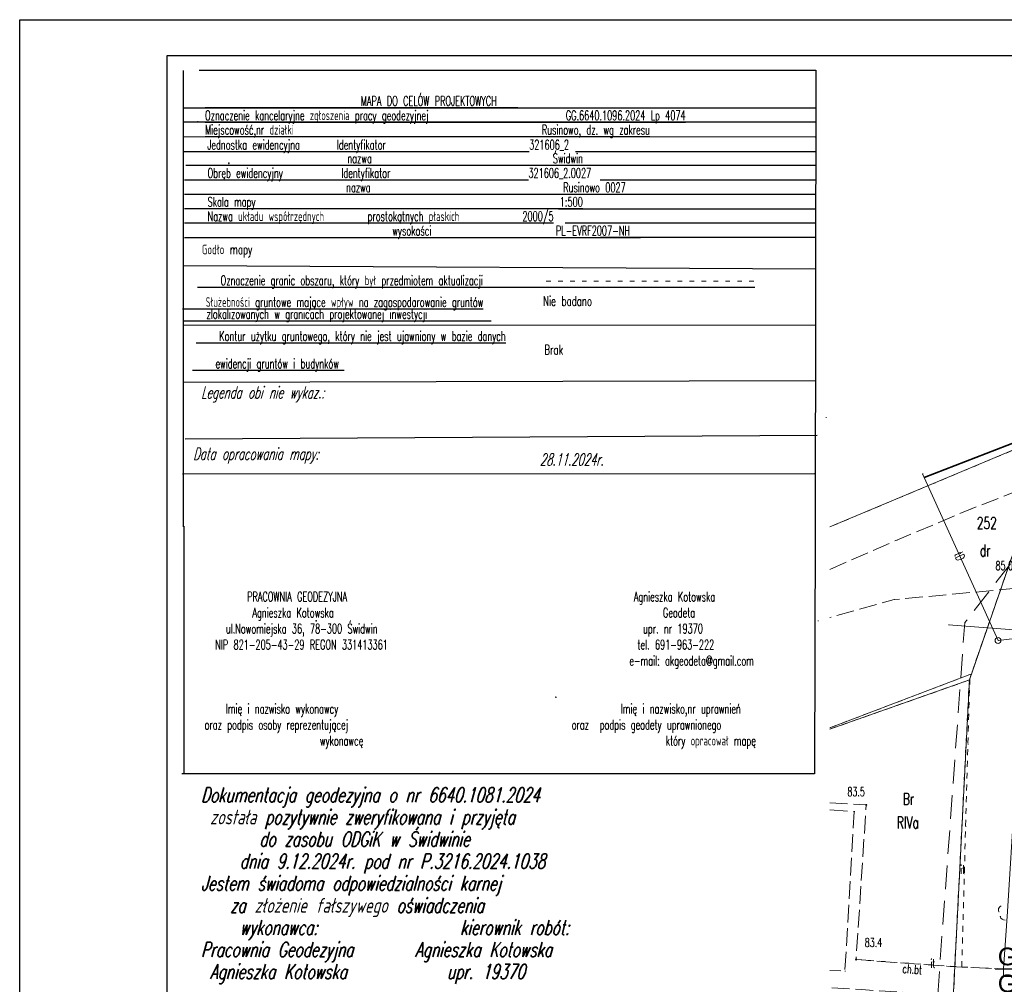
# Model space of a CAD drawing. Extents: x -134780 to 5540120, y 74663 to 5964901.
# Tile 5 of 84: x 5539445 to 5539528, y 5961334 to 5961415. Entities that reach past the tile are written whole.
import ezdxf
from ezdxf import colors
from ezdxf.entities.mleader import LeaderData, LeaderLine
from ezdxf.enums import TextEntityAlignment as Align
from ezdxf.math import Vec2, Vec3

# ---------------------------------------------------------------- set-up
doc = ezdxf.new("R2010")
doc.units = 0
doc.header["$MEASUREMENT"] = 0
doc.set_wipeout_variables(frame=1)
for name, pattern in [('L_0_03', [1, 0.5, -0.5]), ('L_0_06', [2, 1.5, -0.5]), ('L_0_0C', [3, 2, -1])]:
    doc.linetypes.add(name, pattern=pattern)
for name, color, linetype, lineweight in [('#opisy', 7, 'Continuous', 0), ('0_Nr_Pióra__7', 7, 'Continuous', 13), ('211_Nr_dzialki', 96, 'Continuous', 18), ('ARCH MAPA RUSINOWO_Nr_Pióra__60', 230, 'Continuous', 211), ('chodnik_Atr17_Nr_Pióra__7', 7, 'Continuous', 13), ('chodnik_Nr_Pióra__7', 7, 'Continuous', 13), ('drzewo_lisciaste_Nr_Pióra__7', 7, 'Continuous', 13), ('inny_obiekt_zagospodarowania_terenu_Atr17_Nr_Pióra__7', 7, 'Continuous', 13), ('inny_obiekt_zagospodarowania_terenu_Nr_Pióra__7', 7, 'Continuous', 13), ('jezdnia_Nr_Pióra__7', 7, 'Continuous', 13), ('komora_podziemna_Nr_Pióra__7', 7, 'Continuous', 13), ('mapa', 7, 'Continuous', 13), ('ogrodzenie_trwale_Nr_Pióra__7', 7, 'Continuous', 13), ('opios_Nr_Pióra__7', 7, 'Continuous', 13), ('pikieta_naturalna_Atr2_Nr_Pióra__7', 7, 'Continuous', 13), ('pikieta_naturalna_Nr_Pióra__7', 7, 'Continuous', 13), ('pikieta_sztuczna_Atr2_Nr_Pióra__7', 7, 'Continuous', 13), ('przewod_telekomunikacyjny_napowietrzny_Nr_Pióra__30', 134, 'Continuous', 35), ('przewod_telekomunikacyjny_podziemny_Atr1_Nr_Pióra__7', 7, 'Continuous', 13), ('przewod_telekomunikacyjny_podziemny_Nr_Pióra__7', 7, 'Continuous', 13), ('przewod_wodociagowy_Nr_Pióra__7', 7, 'Continuous', 13), ('row_melioracyjny__poligon__Nr_Pióra__7', 7, 'Continuous', 13), ('uwierzytelnienie', 1, 'Continuous', 18), ('Zakres_Nr_Pióra__7', 7, 'Continuous', 13), ('zasuwa_lub_zawor_Nr_Pióra__7', 7, 'Continuous', 13)]:
    doc.layers.add(name, color=color, linetype=linetype, lineweight=lineweight)
for name, color, linetype, lineweight, true_color in [('209_oznaczenie_konturu_klasyfikacyjnego_Nr_Pióra__3', 7, 'Continuous', 18, 0xff6600), ('210_oznaczenie_konturu_uzytku_gruntowego_Nr_Pióra__3', 7, 'Continuous', 18, 0xff6600), ('211_numer_dzialki_ewidencyjnej_Nr_Pióra__96', 7, 'Continuous', 13, 0x00d59f), ('217_kontur_klasyfikacyjny_Nr_Pióra__3', 7, 'Continuous', 18, 0xff6600), ('218_kontur_uzytku_gruntowego_Nr_Pióra__3', 7, 'Continuous', 18, 0xff6600), ('219_dzialka_ewidencyjna_Nr_Pióra__96', 7, 'Continuous', 13, 0x00d59f)]:
    doc.layers.add(name, color=color, linetype=linetype, lineweight=lineweight, true_color=true_color)
doc.layers.add('_TABELA', color=7, linetype='Continuous')
doc.layers.add('KArta3', color=7, linetype='Continuous')
doc.styles.add('GENERATED_STYLE_7', font='Simplex.shx', dxfattribs={"bigfont": 'BIGFONT.SHX'})
doc.styles.get("Standard").update_dxf_attribs({"font": 'txt', "bigfont": 'BIGFONT.SHX'})
doc.linetypes.add('L_0_15_SHX', pattern='A,0,[2,Rusinowo ZAGOSPODAROWANIE1.Shx,S=7.5,R=0,X=0,Y=0],-7.5,0', length=7.5)
doc.linetypes.add('L_0_B0_SHX', pattern='A,0,[3,Rusinowo ZAGOSPODAROWANIE1.Shx,S=15,R=0,X=0,Y=0],-15,0', length=15)

# ---------------------------------------------------------------- blocks, each defined once
blk = doc.blocks.new('mapa')
at = {"layer": 'pikieta_naturalna_Nr_Pióra__7', "linetype": 'Continuous'}
for points in [[(5539516.53, 5961348.755, 1), (5539516.53, 5961348.845, 1)], [(5539515.67, 5961335.635, 1), (5539515.67, 5961335.725, 1)]]:
    blk.add_hatch(color=252, dxfattribs=at).paths.add_polyline_path(points, flags=0)
at = {"layer": '0_Nr_Pióra__7', "color": 252, "linetype": 'Continuous'}
for p, q in [((5539521.31, 5961376.92), (5539521.36, 5961376.92)), ((5539525.38, 5961373.91), (5539525.43, 5961373.91)), ((5539519.13, 5961371.29), (5539519.18, 5961371.29)), ((5539518.89, 5961366.23), (5539518.94, 5961366.23)), ((5539512.42, 5961364.43), (5539512.47, 5961364.43)), ((5539524.89, 5961364.28), (5539524.94, 5961364.28)), ((5539523.52, 5961364.08), (5539523.57, 5961364.08)), ((5539527.71, 5961362.76), (5539527.76, 5961362.76)), ((5539527.71, 5961362.76), (5539527.76, 5961362.76)), ((5539525.33, 5961359.87), (5539525.38, 5961359.87)), ((5539525.16, 5961353.95), (5539525.21, 5961353.95)), ((5539516.53, 5961348.8), (5539516.58, 5961348.8)), ((5539515.51, 5961348.25), (5539515.56, 5961348.25)), ((5539524.96, 5961346.96), (5539525.01, 5961346.96)), ((5539527.76, 5961339.998), (5539527.81, 5961339.998)), ((5539527.932, 5961340.216), (5539527.982, 5961340.216)), ((5539527.771, 5961339.721), (5539527.821, 5961339.721)), ((5539527.896, 5961339.335), (5539527.946, 5961339.335)), ((5539528.05, 5961339.102), (5539528.1, 5961339.102)), ((5539515.67, 5961335.68), (5539515.72, 5961335.68)), ((5539523.33, 5961335.1), (5539523.38, 5961335.1)), ((5539524.64, 5961335.04), (5539524.69, 5961335.04)), ((5539514.72, 5961334.69), (5539514.77, 5961334.69)), ((5539528.17, 5961334.88), (5539528.22, 5961334.88)), ((5539528.18, 5961334.25), (5539528.23, 5961334.25))]:
    blk.add_line(p, q, dxfattribs=at)
at = {"layer": '217_kontur_klasyfikacyjny_Nr_Pióra__3', "color": 252, "linetype": 'L_0_03', "flags": 128}
for points in [[(5539525.28, 5961359.41), (5539513.451, 5961355.238)], [(5539523.8, 5961330.25), (5539525.28, 5961359.41)]]:
    blk.add_lwpolyline(points, dxfattribs=at)
at = {"layer": '218_kontur_uzytku_gruntowego_Nr_Pióra__3', "color": 252, "linetype": 'L_0_03', "flags": 128}
for points in [[(5539532.54, 5961380.41), (5539513.451, 5961372.404)], [(5539525.28, 5961359.41), (5539532.54, 5961380.41)], [(5539532.54, 5961380.41), (5539525.28, 5961359.41)], [(5539513.451, 5961355.238), (5539525.28, 5961359.41)], [(5539525.28, 5961359.41), (5539513.451, 5961355.238)], [(5539525.28, 5961359.41), (5539523.8, 5961330.25)], [(5539523.8, 5961330.25), (5539525.28, 5961359.41)]]:
    blk.add_lwpolyline(points, dxfattribs=at)
at = {"layer": '219_dzialka_ewidencyjna_Nr_Pióra__96', "color": 252, "linetype": 'Continuous', "flags": 128}
for points in [[(5539513.451, 5961372.401), (5539532.54, 5961380.41)], [(5539525.28, 5961359.41), (5539532.54, 5961380.41)], [(5539525.28, 5961359.41), (5539513.451, 5961355.235)], [(5539525.28, 5961359.41), (5539519.35, 5961243.41)]]:
    blk.add_lwpolyline(points, dxfattribs=at)
at = {"layer": 'ARCH MAPA RUSINOWO_Nr_Pióra__60', "linetype": 'Continuous', "lineweight": 20, "flags": 128}
for points in [[(5539537.927, 5961412.263), (5539532.54, 5961380.41), (5539513.451, 5961372.401)], [(5539532.54, 5961380.41), (5539525.28, 5961359.41), (5539513.451, 5961355.235)], [(5539525.28, 5961359.41), (5539520.71, 5961270.013)]]:
    blk.add_lwpolyline(points, dxfattribs=at)
at = {"layer": 'chodnik_Nr_Pióra__7', "color": 252, "linetype": 'L_0_06', "flags": 128}
for points in [[(5539513.451, 5961348.978), (5539516.53, 5961348.8), (5539515.67, 5961335.68), (5539523.33, 5961335.1), (5539528.17, 5961334.88), (5539528.18, 5961334.25), (5539530.22, 5961334.18), (5539530.12, 5961332.63), (5539528.17, 5961332.66), (5539523.69, 5961332.64), (5539516.15, 5961333.12), (5539513.451, 5961333.296)], [(5539513.451, 5961348.372), (5539515.51, 5961348.25), (5539514.72, 5961334.69), (5539513.451, 5961334.758)]]:
    blk.add_lwpolyline(points, dxfattribs=at)
at = {"layer": 'drzewo_lisciaste_Nr_Pióra__7', "color": 252, "linetype": 'Continuous'}
for centre, start, end in [((5539528.14, 5961339.874), 121.308, 202.548), ((5539528.285, 5961339.426), 193.221, 274.871)]:
    blk.add_arc(centre, 0.4, start, end, dxfattribs=at)
at = {"layer": 'inny_obiekt_zagospodarowania_terenu_Nr_Pióra__7', "color": 252, "linetype": 'L_0_03', "flags": 128}
for points in [[(5539524.64, 5961335.04), (5539524.96, 5961346.96), (5539525.16, 5961353.95), (5539525.33, 5961359.87), (5539513.451, 5961355.354)], [(5539515.67, 5961335.68), (5539524.64, 5961335.04), (5539528.17, 5961334.88)]]:
    blk.add_lwpolyline(points, dxfattribs=at)
at = {"layer": 'jezdnia_Nr_Pióra__7', "color": 252, "linetype": 'L_0_06', "flags": 128}
blk.add_lwpolyline([(5539513.451, 5961368.798), (5539519.13, 5961371.29), (5539525.38, 5961373.91), (5539533.72, 5961377.16), (5539531.29, 5961367.39), (5539518.89, 5961366.23), (5539513.451, 5961364.717)], dxfattribs=at)
at = {"layer": 'komora_podziemna_Nr_Pióra__7', "color": 252, "linetype": 'Continuous'}
blk.add_circle((5539527.71, 5961362.76), 0.25, dxfattribs=at)
at = {"layer": 'ogrodzenie_trwale_Nr_Pióra__7', "color": 252, "linetype": 'L_0_15_SHX', "flags": 128}
blk.add_lwpolyline([(5539525.33, 5961359.87), (5539513.451, 5961355.354)], dxfattribs=at)
at = {"layer": 'ogrodzenie_trwale_Nr_Pióra__7', "color": 252, "linetype": 'Continuous', "flags": 128}
blk.add_lwpolyline([(5539525.33, 5961359.87), (5539513.451, 5961355.354)], dxfattribs=at)
at = {"layer": 'opios_Nr_Pióra__7', "color": 252, "linetype": 'Continuous'}
blk.add_line((5539513.102, 5961381.701), (5539513.152, 5961381.701), dxfattribs=at)
at = {"layer": 'pikieta_naturalna_Nr_Pióra__7', "color": 252, "linetype": 'Continuous'}
for centre in [(5539516.53, 5961348.8), (5539515.67, 5961335.68)]:
    blk.add_circle(centre, 0.045, dxfattribs=at)
at = {"layer": 'przewod_telekomunikacyjny_napowietrzny_Nr_Pióra__30', "color": 252, "linetype": 'L_0_B0_SHX'}
for p, q in [((5539521.45, 5961376.59), (5539548.58, 5961387.11)), ((5539548.58, 5961387.11), (5539521.45, 5961376.59))]:
    blk.add_line(p, q, dxfattribs=at)
at = {"layer": 'przewod_telekomunikacyjny_napowietrzny_Nr_Pióra__30', "color": 252, "linetype": 'Continuous'}
for p, q in [((5539521.45, 5961376.59), (5539548.58, 5961387.11)), ((5539548.58, 5961387.11), (5539521.45, 5961376.59)), ((5539521.45, 5961376.59), (5539521.5, 5961376.59))]:
    blk.add_line(p, q, dxfattribs=at)
at = {"layer": 'przewod_telekomunikacyjny_podziemny_Nr_Pióra__7', "color": 252, "linetype": 'Continuous', "flags": 128}
for points in [[(5539521.31, 5961376.92), (5539521.45, 5961376.59), (5539527.71, 5961362.76)], [(5539527.71, 5961362.76), (5539529.14, 5961362.93), (5539533.58, 5961363.66), (5539545.33, 5961362.56), (5539545.66, 5961366.7), (5539548.29, 5961366.44)]]:
    blk.add_lwpolyline(points, dxfattribs=at)
at = {"layer": 'przewod_wodociagowy_Nr_Pióra__7', "color": 252, "linetype": 'Continuous', "flags": 128}
blk.add_lwpolyline([(5539523.52, 5961364.08), (5539529.06, 5961363.67), (5539537.48, 5961362.65), (5539542.79, 5961362), (5539541.4, 5961352.89), (5539540.33, 5961338.95), (5539539.17, 5961326.33), (5539538.66, 5961318.45), (5539538.17, 5961311.01), (5539537.08, 5961296.32), (5539536.47, 5961285.85), (5539535.85, 5961268.98), (5539549.29, 5961271.29), (5539573.3, 5961275.34), (5539588.62, 5961277.8), (5539602.17, 5961279.36), (5539616.59, 5961280.91), (5539615.83, 5961257.35), (5539615.32, 5961242.06)], dxfattribs=at)
at = {"layer": 'row_melioracyjny__poligon__Nr_Pióra__7', "color": 252, "linetype": 'Continuous', "flags": 128}
blk.add_lwpolyline([(5539531.75, 5961363.48), (5539533.51, 5961363.53), (5539532.28, 5961350.84), (5539530.64, 5961337.06), (5539530.22, 5961334.18), (5539528.18, 5961334.25), (5539528.17, 5961334.88), (5539528.52, 5961339.75), (5539529.11, 5961349.32), (5539529.73, 5961357.49), (5539530.14, 5961363.06)], close=True, dxfattribs=at)
at = {"layer": 'Zakres_Nr_Pióra__7', "color": 252, "linetype": 'L_0_0C', "flags": 128}
blk.add_lwpolyline([(5539630.53, 5961390.3), (5539628.94, 5961331.74), (5539600.56, 5961283.04), (5539537.62, 5961279.94), (5539520.78, 5961299.6), (5539520.6, 5961305.18), (5539524.89, 5961364.28), (5539536.45, 5961379.17)], close=True, dxfattribs=at)
at = {"layer": '209_oznaczenie_konturu_klasyfikacyjnego_Nr_Pióra__3', "color": 252, "linetype": 'Continuous', "insert": (5539519.126, 5961347.811), "char_height": 1, "attachment_point": 1, "style": 'GENERATED_STYLE_7'}
blk.add_mtext('{\\W0.660000x;RIVa}', dxfattribs=at)
at = {"layer": '210_oznaczenie_konturu_uzytku_gruntowego_Nr_Pióra__3', "color": 252, "linetype": 'Continuous', "char_height": 1, "attachment_point": 1, "style": 'GENERATED_STYLE_7'}
for s, insert in [('{\\W0.660000x;dr}', (5539526.164, 5961370.901)), ('{\\W0.660000x;Br}', (5539519.626, 5961349.811))]:
    blk.add_mtext(s, dxfattribs=dict(at, insert=insert))
at = {"layer": '211_numer_dzialki_ewidencyjnej_Nr_Pióra__96', "color": 252, "linetype": 'Continuous', "insert": (5539525.904, 5961373.231), "char_height": 1, "attachment_point": 1, "style": 'GENERATED_STYLE_7'}
blk.add_mtext('{\\W0.660000x;252}', dxfattribs=at)
at = {"layer": 'chodnik_Atr17_Nr_Pióra__7', "color": 252, "linetype": 'Continuous', "insert": (5539519.639, 5961335.289), "char_height": 0.75, "attachment_point": 1, "rotation": 355.7, "style": 'GENERATED_STYLE_7'}
blk.add_mtext('{\\W0.660000x;ch.bt}', dxfattribs=at)
at = {"layer": 'inny_obiekt_zagospodarowania_terenu_Atr17_Nr_Pióra__7', "color": 252, "linetype": 'Continuous', "char_height": 0.75, "attachment_point": 1, "style": 'GENERATED_STYLE_7'}
for insert in [(5539524.494, 5961343.692), (5539521.974, 5961335.722)]:
    blk.add_mtext('{\\W0.660000x;it}', dxfattribs=dict(at, insert=insert))
at = {"layer": 'pikieta_naturalna_Atr2_Nr_Pióra__7', "color": 252, "linetype": 'Continuous', "char_height": 0.75, "attachment_point": 1, "style": 'GENERATED_STYLE_7'}
for s, insert in [('{\\W0.660000x;83.5}', (5539514.929, 5961350.298)), ('{\\W0.660000x;83.4}', (5539516.399, 5961337.496))]:
    blk.add_mtext(s, dxfattribs=dict(at, insert=insert))
at = {"layer": 'pikieta_sztuczna_Atr2_Nr_Pióra__7', "color": 252, "linetype": 'Continuous', "insert": (5539527.499, 5961369.488), "char_height": 0.75, "attachment_point": 1, "style": 'GENERATED_STYLE_7'}
blk.add_mtext('{\\W0.660000x;85.07}', dxfattribs=at)
at = {"layer": 'przewod_telekomunikacyjny_podziemny_Atr1_Nr_Pióra__7', "color": 252, "linetype": 'Continuous', "insert": (5539524.672, 5961370.389), "char_height": 0.75, "attachment_point": 1, "rotation": 292.7, "style": 'GENERATED_STYLE_7'}
blk.add_mtext('{\\W0.660000x;tD}', dxfattribs=at)

msp = doc.modelspace()

# ---------------------------------------------------------------- block references
at = {"layer": 'mapa', "color": 4, "lineweight": 40}
msp.add_blockref('mapa', (0, 0), dxfattribs=at)

# ---------------------------------------------------------------- next in the draw order: linework, layer by layer
at = {"color": 7, "linetype": 'ByBlock'}
for p, q in [((5539458.603, 5961372.411), (5539458.603, 5961411.138)), ((5539459.937, 5961411.169), (5539512.263, 5961411.169)), ((5539512.263, 5961411.169), (5539512.212, 5961372.411)), ((5539458.582, 5961407.992), (5539512.317, 5961407.976)), ((5539458.645, 5961406.786), (5539512.256, 5961406.781)), ((5539458.603, 5961405.552), (5539512.198, 5961405.525)), ((5539491.872, 5961404.277), (5539512.254, 5961404.269)), ((5539491.246, 5961403.12), (5539512.254, 5961403.12)), ((5539493.96, 5961401.876), (5539512.254, 5961401.876)), ((5539492.044, 5961400.664), (5539512.222, 5961400.664)), ((5539490.416, 5961399.419), (5539512.222, 5961399.419)), ((5539490.99, 5961398.207), (5539512.222, 5961398.207)), ((5539493.992, 5961396.995), (5539512.222, 5961396.995)), ((5539458.745, 5961379.866), (5539512.368, 5961380.185)), ((5539512.145, 5961351.446), (5539458.481, 5961351.446))]:
    msp.add_line(p, q, dxfattribs=at)
at = {"linetype": 'Continuous'}
for p, q in [((5539458.603, 5961394.598), (5539512.241, 5961394.322)), ((5539458.531, 5961376.9), (5539512.15, 5961376.937))]:
    msp.add_line(p, q, dxfattribs=at)
at = {"linetype": 'ByBlock'}
for p, q in [((5539512.235, 5961389.517), (5539458.603, 5961389.49)), ((5539458.603, 5961384.679), (5539512.228, 5961384.845)), ((5539458.628, 5961372.472), (5539458.628, 5961351.446)), ((5539512.196, 5961372.402), (5539512.145, 5961351.446))]:
    msp.add_line(p, q, dxfattribs=at)
at = {"color": 0}
for p in [(5539459.813, 5961406.791), (5539462.457, 5961403.274), (5539469.864, 5961364.426)]:
    msp.add_point(p, dxfattribs=at)
at = {"color": 7}
msp.add_point((5539462.463, 5961403.124), dxfattribs=at)
at = {"layer": 'zasuwa_lub_zawor_Nr_Pióra__7'}
for q in [(5539444.713, 5961266.963), (5539654.713, 5961415.463)]:
    msp.add_line((5539444.713, 5961415.463), q, dxfattribs=at)

# ---------------------------------------------------------------- next in the draw order: texts
at = {"color": 7, "linetype": 'ByBlock', "char_height": 0.815, "width": 14.43275, "attachment_point": 1}
for s, insert in [('{\\W0.65;Godło mapy}', (5539460.166, 5961396.365)), ('{\\W0.65;Nie badano}', (5539489.118, 5961391.982)), ('{\\W0.65;Brak}', (5539489.23, 5961387.856))]:
    msp.add_mtext(s, dxfattribs=dict(at, insert=insert))
at = {"linetype": 'ByBlock', "insert": (5539460.4, 5961369.608), "char_height": 0.815, "width": 52.90467, "attachment_point": 1}
msp.add_mtext('\\P{\\W0.62000x;\\C7;    }\\P{\\W0.62000x;\\C7;        PRACOWNIA GEODEZYJNA                                                      Agnieszka Kotowska}\\P{\\W0.62000x;\\C7;         Agnieszka Kotowska                                                              Geodeta}\\P{\\W0.62000x;\\C7;    ul.Nowomiejska 36, 78-300 Świdwin                                                  upr. nr 19370}\\P{\\W0.62000x;\\C7;  NIP 821-205-43-29 REGON 331413361                                               tel. 691-963-222}\\P{\\W0.62000x;\\C7;                                                                                e-mail: akgeodeta@gmail.com}\\P\\P{\\W0.62000x;\\C7;         ^I^I^I^I^I^I^I        .}\\P{\\W0.62000x;\\C7;    Imię i nazwisko wykonawcy^I^I^I^I^I^I^I      Imię i nazwisko,nr uprawnień}\\P{\\W0.62000x;\\C7;oraz podpis osoby reprezentującej^I^I^I^I^I^I    oraz  podpis geodety uprawnionego}\\P{\\W7.13073x;\\C256; ^I^I}{\\W0.62000x;\\C7;wykonawcę^I^I^I^I^I^I^I^Iktóry opracował mapę}', dxfattribs=at)
at = {"layer": '211_Nr_dzialki', "color": 7, "oblique": 15, "width": 0.62}
for s, p in [('Legenda obi nie wykaz.: ', (5539460.11, 5961383.313)), ('Data opracowania mapy: ', (5539459.437, 5961378.106)), ('28.11.2024r.', (5539488.846, 5961377.622))]:
    msp.add_text(s, height=1, dxfattribs=at).set_placement(p)
at = {"layer": 'KArta3', "color": 7, "width": 0.62}
for s, p in [('%%U                           MAPA DO CELÓW PROJEKTOWYCH    ', (5539460.436, 5961408.157)), ('%%UOznaczenie kancelaryjne zgłoszenia pracy geodezyjnej                     GG.6640.1096.2024 Lp 4074', (5539460.436, 5961406.933)), ('%%UMiejscowość,nr działki                                          Rusinowo, dz. wg zakresu', (5539460.436, 5961405.71)), ('%%U    Jednostka ewidencyjna     Identyfikator                           %%U321606_2', (5539458.671, 5961404.438)), ('%%U                            nazwa                               Świdwin', (5539458.8, 5961403.28)), ('%%U    Obręb ewidencyjny         Identyfikator                          %%U321606_2.0027', (5539458.698, 5961402.039)), ('%%U                            nazwa                                 Rusinowo 0027', (5539458.698, 5961400.815)), ('%%U    Skala mapy                                                    1:500', (5539458.698, 5961399.591)), ('%%U    Nazwa układu współrzędnych       prostokątnych płaskich          2000/5', (5539458.698, 5961398.367)), ('%%U                                    wysokości                     PL-EVRF2007-NH  ', (5539458.698, 5961397.144)), ('%%U    Oznaczenie granic obszaru, który był przedmiotem aktualizacji       - - - - - - - - - - - - - - - - - -', (5539459.802, 5961392.926)), ('%%U    Służebności gruntowe mające wpływ na zagospodarowanie gruntów', (5539458.536, 5961391.086)), ('%%U    zlokalizowanych w granicach projektowanej inwestycji            ', (5539458.6, 5961390.071)), ('%%U    Kontur użytku gruntowego, który nie jest ujawniony w bazie danych', (5539459.686, 5961388.198)), ('%%U    ewidencji gruntów i budynków ', (5539459.368, 5961385.864))]:
    msp.add_text(s, height=0.815, dxfattribs=at).set_placement(p)
at = {"layer": 'uwierzytelnienie', "lineweight": 25, "oblique": 15, "width": 0.68}
for s, p in [('Dokumentacja geodezyjna o nr 6640.1081.2024', (5539460.096, 5961350.277)), (' została pozytywnie zweryfikowana i przyjęta ', (5539460.096, 5961348.402)), ('      do zasobu ODGiK w Świdwinie', (5539460.096, 5961346.527)), ('    dnia 9.12.2024r. pod nr P.3216.2024.1038', (5539460.096, 5961344.652)), ('Jestem świadoma odpowiedzialności karnej', (5539460.096, 5961342.777)), ('   za złożenie fałszywego oświadczenia', (5539460.096, 5961340.902)), ('    wykonawca:              kierownik robót:', (5539460.096, 5961339.027)), ('Pracownia Geodezyjna     Agnieszka Kotowska', (5539460.096, 5961337.152)), (' Agnieszka Kotowska         upr. 19370', (5539460.096, 5961335.277))]:
    msp.add_text(s, height=1.25, dxfattribs=at).set_placement(p, align=Align.TOP_LEFT)

# ---------------------------------------------------------------- next in the draw order: leaders
at = {"layer": '#opisy', "lineweight": 0}
ml = msp.add_multileader_mtext('Standard', dxfattribs=at)
ml.set_content('\\fArial|b0|i0|c238|p34;\\A1;G10 ', color=256)
ml.set_leader_properties()
ml.build(insert=Vec2(0, 0))
ml.multileader.update_dxf_attribs({"text_left_attachment_type": 5, "text_right_attachment_type": 5, "dogleg_length": 0.36, "arrow_head_size": 0.18})
ctx = ml.context
ctx.base_point, ctx.char_height, ctx.arrow_head_size, ctx.landing_gap_size, ctx.plane_origin = Vec3(5539524.069, 5961336.387), 1.5, 0.18, 0.09, Vec3(5539542.271, 5961307.131)
ctx.left_attachment, ctx.right_attachment, ctx.text_align_type = 5, 5, 2
notes = []
notes.append((ctx, [(0, (1, 1, 0), (5539532.1, 5961334.861), (-1, 0), 0.36, [(0, [(5539578.441, 5961348.915)], 0, [])])]))
ctx.mtext.insert, ctx.mtext.alignment, ctx.mtext.flow_direction = Vec3(5539531.65, 5961336.687), 3, 5
ml = msp.add_multileader_mtext('Standard', dxfattribs=at)
ml.set_content('\\fArial|b0|i0|c238|p34;\\A1;G11 ', color=256)
ml.set_leader_properties()
ml.build(insert=Vec2(0, 0))
ml.multileader.update_dxf_attribs({"text_left_attachment_type": 5, "text_right_attachment_type": 5, "dogleg_length": 0.36, "arrow_head_size": 0.18})
ctx = ml.context
ctx.base_point, ctx.char_height, ctx.arrow_head_size, ctx.landing_gap_size, ctx.plane_origin = Vec3(5539524.636, 5961334.099), 1.5, 0.18, 0.09, Vec3(5539544.014, 5961304.843)
ctx.left_attachment, ctx.right_attachment, ctx.text_align_type = 5, 5, 2
notes.append((ctx, [(0, (1, 1, 0), (5539532.1, 5961332.573), (-1, 0), 0.36, [(0, [(5539580.123, 5961348.853)], 0, [])])]))
ctx.mtext.insert, ctx.mtext.alignment, ctx.mtext.flow_direction = Vec3(5539531.65, 5961334.399), 3, 5
ml = msp.add_multileader_mtext('Standard', dxfattribs=at)
ml.set_content('\\fArial|b0|i0|c238|p34;\\A1;G9.1 ', color=256)
ml.set_leader_properties()
ml.build(insert=Vec2(0, 0))
ml.multileader.update_dxf_attribs({"text_left_attachment_type": 5, "text_right_attachment_type": 5, "dogleg_length": 0.36, "arrow_head_size": 0.18})
ctx = ml.context
ctx.base_point, ctx.char_height, ctx.arrow_head_size, ctx.landing_gap_size, ctx.plane_origin = Vec3(5539523.337, 5961326.526), 1.5, 0.18, 0.09, Vec3(5539545.64, 5961297.27)
ctx.left_attachment, ctx.right_attachment, ctx.text_align_type = 5, 5, 2
notes.append((ctx, [(0, (1, 1, 0), (5539531.965, 5961325), (-1, 0), 0.36, [(0, [(5539579.943, 5961339.753)], 0, [])])]))
ctx.mtext.insert, ctx.mtext.alignment, ctx.mtext.flow_direction = Vec3(5539531.515, 5961326.826), 3, 5
for ctx, leaders in notes:
    for number, flags, end, landing, length, lines in leaders:
        leader = LeaderData()
        leader.index, (leader.has_last_leader_line, leader.has_dogleg_vector, leader.attachment_direction) = number, flags
        leader.last_leader_point, leader.dogleg_vector, leader.dogleg_length = Vec3(end), Vec3(landing), length
        for number, points, colour, breaks in lines:
            line = LeaderLine()
            line.index, line.vertices, line.color, line.breaks = number, Vec3.list(points), colors.encode_raw_color(colour), breaks
            leader.lines.append(line)
        ctx.leaders.append(leader)

# ---------------------------------------------------------------- next in the draw order: wipeouts: each hides what was drawn before it
msp.add_wipeout([(5539444.713, 5961266.963), (5539444.713, 5961415.463), (5539654.713, 5961415.463), (5539651.713, 5961412.413), (5539457.213, 5961412.413), (5539457.213, 5961270.013), (5539651.713, 5961270.013), (5539654.713, 5961266.963)]).dxf.layer = 'zasuwa_lub_zawor_Nr_Pióra__7'

# ---------------------------------------------------------------- next in the draw order: linework, layer by layer
at = {"layer": '_TABELA', "color": 7}
for points in [[(5539444.713, 5961415.463), (5539654.713, 5961415.463), (5539654.713, 5961266.963), (5539444.713, 5961266.963)], [(5539457.213, 5961412.413), (5539651.713, 5961412.413), (5539651.713, 5961270.013), (5539457.213, 5961270.013)]]:
    msp.add_lwpolyline(points, close=True, dxfattribs=at)

doc.saveas('drawing.dxf')
